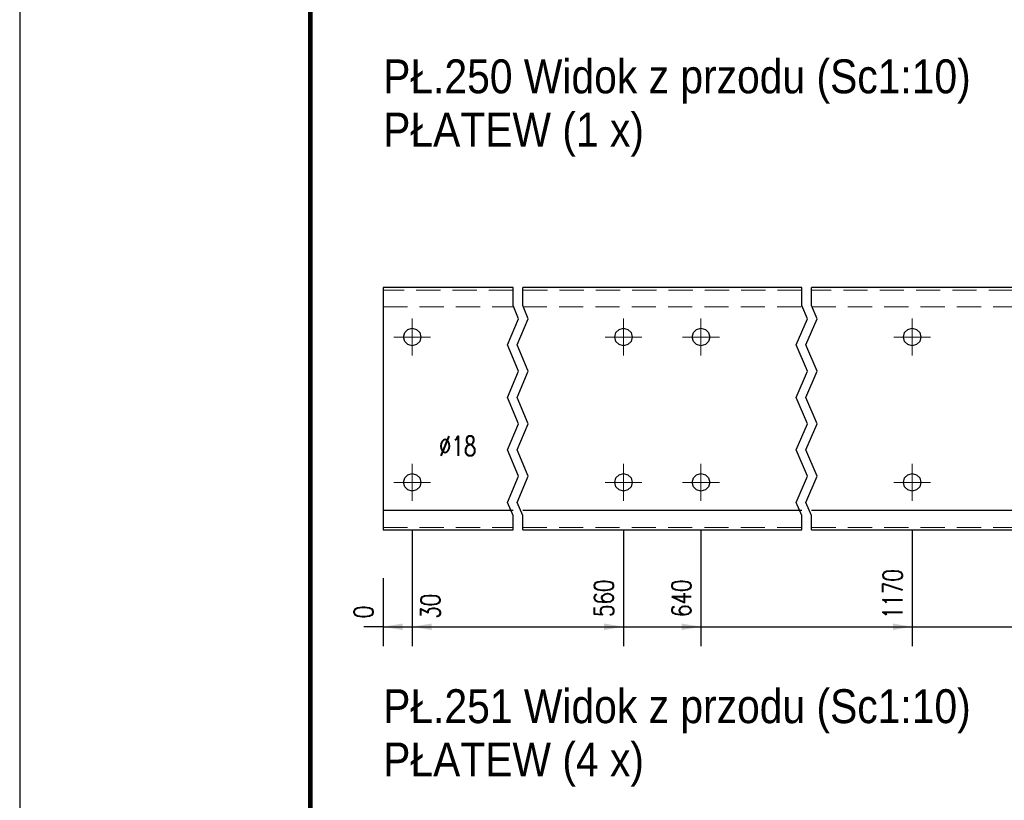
# Model space of a CAD drawing. Header units: millimetres. Extents: x -136 to 717, y 10101 to 10771.
# Tile 5 of 39: x -130 to -28, y 10349 to 10429. Entities that reach past the tile are written whole.
import ezdxf

# ---------------------------------------------------------------- set-up
doc = ezdxf.new("R2010")
doc.units = ezdxf.units.MM
doc.header["$LTSCALE"] = 10
doc.linetypes.add('HIDDEN', pattern=[0.375, 0.25, -0.125])
doc.linetypes.add('MITTE', pattern=[2, 1.25, -0.25, 0.25, -0.25])
doc.layers.get('Defpoints').update_dxf_attribs({"color": 1})
doc.layers.add('_FORMATKA', color=8, linetype='Continuous', plot=False)
for name, color, linetype, lineweight in [('_RAMKA', 7, 'Continuous', 35), ('PS_Bolt', 4, 'Continuous', 13), ('PS_DIM', 4, 'Continuous', 13), ('PS_Hidden', 2, 'HIDDEN', 9), ('PS_Mid', 5, 'MITTE', 15), ('PS_Shape', 161, 'Continuous', 30), ('PS_SOLID', 7, 'Continuous', 30), ('PS_TEXT', 3, 'Continuous', 18)]:
    doc.layers.add(name, color=color, linetype=linetype, lineweight=lineweight)
doc.styles.add('gil', font='txt', dxfattribs={"width": 0.9})
doc.styles.add('simplex', font='simplex.shx', dxfattribs={"width": 0.75})
doc.dimstyles.new('1_10_GŁ_DS1-LS10', dxfattribs={"dimtxt": 2, "dimasz": 2, "dimexe": 2, "dimexo": 5, "dimgap": 1, "dimtad": 1, "dimjust": 4, "dimdec": 0, "dimlfac": 10, "dimtxsty": 'simplex', "dimblk1": 'NONE', "dimsah": 1, "dimcen": 2, "dimclrd": 256, "dimclre": 256, "dimclrt": 3, "dimadec": 1, "dimazin": 0, "dimtfac": 1, "dimtdec": 0, "dimtmove": 2, "dimatfit": 3, "dimfxl": 1, "dimarcsym": 0})

# ---------------------------------------------------------------- blocks, each defined once
blk = doc.blocks.new('*D92')
at = {"layer": 'Defpoints', "color": 0, "transparency": 16777216}
for p in [(-92.04, 10376.77), (-92.04, 10376.77), (-92.04, 10366.77)]:
    blk.add_point(p, dxfattribs=at)
at = {"layer": 'PS_DIM', "lineweight": -2, "transparency": 16777216}
for p, q in [((-92.04, 10371.77), (-92.04, 10364.77)), ((-92.04, 10371.77), (-92.04, 10364.77)), ((-92.04, 10366.77), (-94.04, 10366.77)), ((-92.04, 10366.77), (-92.04, 10366.77)), ((-90.04, 10366.77), (-88.04, 10366.77))]:
    blk.add_line(p, q, dxfattribs=at)
at = {"layer": 'PS_DIM', "transparency": 16777216}
blk.add_solid([(-90.04, 10367.1), (-90.04, 10366.43), (-92.04, 10366.77)], dxfattribs=at)
at = {"layer": 'PS_DIM', "color": 3, "transparency": 16777216, "insert": (-94.06, 10368.29), "char_height": 2, "attachment_point": 5, "rotation": 90, "style": 'simplex'}
blk.add_mtext('0', dxfattribs=at)
blk = doc.blocks.new('_None')
blk = doc.blocks.new('*D93')
at = {"layer": 'Defpoints', "color": 0, "transparency": 16777216}
for p in [(-89.04, 10381.67), (-92.04, 10376.77), (-89.04, 10366.77)]:
    blk.add_point(p, dxfattribs=at)
at = {"layer": 'PS_DIM', "lineweight": -2, "transparency": 16777216}
for p, q in [((-89.04, 10376.67), (-89.04, 10364.77)), ((-92.04, 10371.77), (-92.04, 10364.77)), ((-92.04, 10366.77), (-94.04, 10366.77)), ((-92.04, 10366.77), (-89.04, 10366.77)), ((-87.04, 10366.77), (-85.04, 10366.77))]:
    blk.add_line(p, q, dxfattribs=at)
at = {"layer": 'PS_DIM', "transparency": 16777216}
blk.add_solid([(-87.04, 10367.1), (-87.04, 10366.43), (-89.04, 10366.77)], dxfattribs=at)
at = {"layer": 'PS_DIM', "color": 3, "transparency": 16777216, "insert": (-87.17, 10368.88), "char_height": 2, "attachment_point": 5, "rotation": 90, "style": 'simplex'}
blk.add_mtext('30', dxfattribs=at)
blk = doc.blocks.new('*D94')
at = {"layer": 'Defpoints', "color": 0, "transparency": 16777216}
for p in [(-67.24, 10381.67), (-92.04, 10376.77), (-67.24, 10366.77)]:
    blk.add_point(p, dxfattribs=at)
at = {"layer": 'PS_DIM', "lineweight": -2, "transparency": 16777216}
for p, q in [((-67.24, 10376.67), (-67.24, 10364.77)), ((-92.04, 10371.77), (-92.04, 10364.77)), ((-92.04, 10366.77), (-69.24, 10366.77))]:
    blk.add_line(p, q, dxfattribs=at)
at = {"layer": 'PS_DIM', "transparency": 16777216}
blk.add_solid([(-69.24, 10367.1), (-69.24, 10366.43), (-67.24, 10366.77)], dxfattribs=at)
at = {"layer": 'PS_DIM', "color": 3, "transparency": 16777216, "insert": (-69.26, 10369.71), "char_height": 2, "attachment_point": 5, "rotation": 90, "style": 'simplex'}
blk.add_mtext('560', dxfattribs=at)
blk = doc.blocks.new('*D95')
at = {"layer": 'Defpoints', "color": 0, "transparency": 16777216}
for p in [(-59.24, 10381.67), (-92.04, 10376.77), (-59.24, 10366.77)]:
    blk.add_point(p, dxfattribs=at)
at = {"layer": 'PS_DIM', "lineweight": -2, "transparency": 16777216}
for p, q in [((-59.24, 10376.67), (-59.24, 10364.77)), ((-92.04, 10371.77), (-92.04, 10364.77)), ((-92.04, 10366.77), (-61.24, 10366.77))]:
    blk.add_line(p, q, dxfattribs=at)
at = {"layer": 'PS_DIM', "transparency": 16777216}
blk.add_solid([(-61.24, 10367.1), (-61.24, 10366.43), (-59.24, 10366.77)], dxfattribs=at)
at = {"layer": 'PS_DIM', "color": 3, "transparency": 16777216, "insert": (-61.26, 10369.71), "char_height": 2, "attachment_point": 5, "rotation": 90, "style": 'simplex'}
blk.add_mtext('640', dxfattribs=at)
blk = doc.blocks.new('*D96')
at = {"layer": 'Defpoints', "color": 0, "transparency": 16777216}
for p in [(-37.44, 10381.67), (-92.04, 10376.77), (-37.44, 10366.77)]:
    blk.add_point(p, dxfattribs=at)
at = {"layer": 'PS_DIM', "lineweight": -2, "transparency": 16777216}
for p, q in [((-37.44, 10376.67), (-37.44, 10364.77)), ((-92.04, 10371.77), (-92.04, 10364.77)), ((-92.04, 10366.77), (-39.44, 10366.77))]:
    blk.add_line(p, q, dxfattribs=at)
at = {"layer": 'PS_DIM', "transparency": 16777216}
blk.add_solid([(-39.44, 10367.1), (-39.44, 10366.43), (-37.44, 10366.77)], dxfattribs=at)
at = {"layer": 'PS_DIM', "color": 3, "transparency": 16777216, "insert": (-39.46, 10370.14), "char_height": 2, "attachment_point": 5, "rotation": 90, "style": 'simplex'}
blk.add_mtext('1170', dxfattribs=at)
blk = doc.blocks.new('*D97')
at = {"layer": 'Defpoints', "color": 0, "transparency": 16777216}
for p in [(-15.64, 10381.67), (-92.04, 10376.77), (-15.64, 10366.77)]:
    blk.add_point(p, dxfattribs=at)
at = {"layer": 'PS_DIM', "lineweight": -2, "transparency": 16777216}
for p, q in [((-15.64, 10376.67), (-15.64, 10364.77)), ((-92.04, 10371.77), (-92.04, 10364.77)), ((-92.04, 10366.77), (-17.64, 10366.77))]:
    blk.add_line(p, q, dxfattribs=at)
at = {"layer": 'PS_DIM', "transparency": 16777216}
blk.add_solid([(-17.64, 10367.1), (-17.64, 10366.43), (-15.64, 10366.77)], dxfattribs=at)
at = {"layer": 'PS_DIM', "color": 3, "transparency": 16777216, "insert": (-17.66, 10370.43), "char_height": 2, "attachment_point": 5, "rotation": 90, "style": 'simplex'}
blk.add_mtext('3350', dxfattribs=at)
blk = doc.blocks.new('*D98')
at = {"layer": 'Defpoints', "color": 0, "transparency": 16777216}
for p in [(6.16, 10381.67), (-92.04, 10376.77), (6.16, 10366.77)]:
    blk.add_point(p, dxfattribs=at)
at = {"layer": 'PS_DIM', "lineweight": -2, "transparency": 16777216}
for p, q in [((6.16, 10376.67), (6.16, 10364.77)), ((-92.04, 10371.77), (-92.04, 10364.77)), ((-92.04, 10366.77), (4.16, 10366.77))]:
    blk.add_line(p, q, dxfattribs=at)
at = {"layer": 'PS_DIM', "transparency": 16777216}
blk.add_solid([(4.16, 10367.1), (4.16, 10366.43), (6.16, 10366.77)], dxfattribs=at)
at = {"layer": 'PS_DIM', "color": 3, "transparency": 16777216, "insert": (4.14, 10370.43), "char_height": 2, "attachment_point": 5, "rotation": 90, "style": 'simplex'}
blk.add_mtext('5250', dxfattribs=at)
blk = doc.blocks.new('*D99')
at = {"layer": 'Defpoints', "color": 0, "transparency": 16777216}
for p in [(27.96, 10396.67), (-92.04, 10376.77), (27.96, 10366.77)]:
    blk.add_point(p, dxfattribs=at)
at = {"layer": 'PS_DIM', "lineweight": -2, "transparency": 16777216}
for p, q in [((27.96, 10391.67), (27.96, 10364.77)), ((-92.04, 10371.77), (-92.04, 10364.77)), ((-92.04, 10366.77), (25.96, 10366.77))]:
    blk.add_line(p, q, dxfattribs=at)
at = {"layer": 'PS_DIM', "transparency": 16777216}
blk.add_solid([(25.96, 10367.1), (25.96, 10366.43), (27.96, 10366.77)], dxfattribs=at)
at = {"layer": 'PS_DIM', "color": 3, "transparency": 16777216, "insert": (25.94, 10370.43), "char_height": 2, "attachment_point": 5, "rotation": 90, "style": 'simplex'}
blk.add_mtext('5600', dxfattribs=at)
blk = doc.blocks.new('*D100')
at = {"layer": 'Defpoints', "color": 0, "transparency": 16777216}
for p in [(49.76, 10381.67), (-92.04, 10376.77), (49.76, 10366.77)]:
    blk.add_point(p, dxfattribs=at)
at = {"layer": 'PS_DIM', "lineweight": -2, "transparency": 16777216}
for p, q in [((49.76, 10376.67), (49.76, 10364.77)), ((-92.04, 10371.77), (-92.04, 10364.77)), ((-92.04, 10366.77), (47.76, 10366.77))]:
    blk.add_line(p, q, dxfattribs=at)
at = {"layer": 'PS_DIM', "transparency": 16777216}
blk.add_solid([(47.76, 10367.1), (47.76, 10366.43), (49.76, 10366.77)], dxfattribs=at)
at = {"layer": 'PS_DIM', "color": 3, "transparency": 16777216, "insert": (47.74, 10370.43), "char_height": 2, "attachment_point": 5, "rotation": 90, "style": 'simplex'}
blk.add_mtext('6060', dxfattribs=at)
blk = doc.blocks.new('*D101')
at = {"layer": 'Defpoints', "color": 0, "transparency": 16777216}
for p in [(57.76, 10381.67), (-92.04, 10376.77), (57.76, 10366.77)]:
    blk.add_point(p, dxfattribs=at)
at = {"layer": 'PS_DIM', "lineweight": -2, "transparency": 16777216}
for p, q in [((57.76, 10376.67), (57.76, 10364.77)), ((-92.04, 10371.77), (-92.04, 10364.77)), ((-92.04, 10366.77), (55.76, 10366.77))]:
    blk.add_line(p, q, dxfattribs=at)
at = {"layer": 'PS_DIM', "transparency": 16777216}
blk.add_solid([(55.76, 10367.1), (55.76, 10366.43), (57.76, 10366.77)], dxfattribs=at)
at = {"layer": 'PS_DIM', "color": 3, "transparency": 16777216, "insert": (55.74, 10370.29), "char_height": 2, "attachment_point": 5, "rotation": 90, "style": 'simplex'}
blk.add_mtext('6140', dxfattribs=at)
blk = doc.blocks.new('*D102')
at = {"layer": 'Defpoints', "color": 0, "transparency": 16777216}
for p in [(79.56, 10396.67), (-92.04, 10376.77), (79.56, 10366.77)]:
    blk.add_point(p, dxfattribs=at)
at = {"layer": 'PS_DIM', "lineweight": -2, "transparency": 16777216}
for p, q in [((79.56, 10391.67), (79.56, 10364.77)), ((-92.04, 10371.77), (-92.04, 10364.77)), ((-92.04, 10366.77), (77.56, 10366.77))]:
    blk.add_line(p, q, dxfattribs=at)
at = {"layer": 'PS_DIM', "transparency": 16777216}
blk.add_solid([(77.56, 10367.1), (77.56, 10366.43), (79.56, 10366.77)], dxfattribs=at)
at = {"layer": 'PS_DIM', "color": 3, "transparency": 16777216, "insert": (77.54, 10370.43), "char_height": 2, "attachment_point": 5, "rotation": 90, "style": 'simplex'}
blk.add_mtext('6600', dxfattribs=at)
blk = doc.blocks.new('*D103')
at = {"layer": 'Defpoints', "color": 0, "transparency": 16777216}
for p in [(98.56, 10381.67), (-92.04, 10376.77), (98.56, 10366.77)]:
    blk.add_point(p, dxfattribs=at)
at = {"layer": 'PS_DIM', "lineweight": -2, "transparency": 16777216}
for p, q in [((98.56, 10376.67), (98.56, 10364.77)), ((-92.04, 10371.77), (-92.04, 10364.77)), ((-92.04, 10366.77), (96.56, 10366.77))]:
    blk.add_line(p, q, dxfattribs=at)
at = {"layer": 'PS_DIM', "transparency": 16777216}
blk.add_solid([(96.56, 10367.1), (96.56, 10366.43), (98.56, 10366.77)], dxfattribs=at)
at = {"layer": 'PS_DIM', "color": 3, "transparency": 16777216, "insert": (96.54, 10370.43), "char_height": 2, "attachment_point": 5, "rotation": 90, "style": 'simplex'}
blk.add_mtext('6790', dxfattribs=at)
blk = doc.blocks.new('*D104')
at = {"layer": 'Defpoints', "color": 0, "transparency": 16777216}
for p in [(-92.04, 10376.77), (101.56, 10376.77), (101.56, 10366.77)]:
    blk.add_point(p, dxfattribs=at)
at = {"layer": 'PS_DIM', "lineweight": -2, "transparency": 16777216}
for p, q in [((-92.04, 10371.77), (-92.04, 10364.77)), ((101.56, 10371.77), (101.56, 10364.77)), ((-92.04, 10366.77), (99.56, 10366.77))]:
    blk.add_line(p, q, dxfattribs=at)
at = {"layer": 'PS_DIM', "transparency": 16777216}
blk.add_solid([(99.56, 10367.1), (99.56, 10366.43), (101.56, 10366.77)], dxfattribs=at)
at = {"layer": 'PS_DIM', "color": 3, "transparency": 16777216, "insert": (100.14, 10370.51), "char_height": 2, "attachment_point": 5, "rotation": 90, "style": 'simplex'}
blk.add_mtext('6820', dxfattribs=at)
blk = doc.blocks.new('*U334')
at = {"layer": '_FORMATKA', "lineweight": -3}
blk.add_lwpolyline([(-841, 0), (0, 0), (0, 594), (-841, 594)], close=True, dxfattribs=at)
at = {"layer": '_RAMKA', "lineweight": -3, "const_width": 0.5}
blk.add_lwpolyline([(-811, 10), (-10, 10), (-10, 584), (-811, 584)], close=True, dxfattribs=at)
blk = doc.blocks.new('*X413')
at = {"color": 3, "style": 'gil', "width": 0.9}
for s, p in [('PŁ.250 Widok z przodu (Sc1:10)', (-92.04, 10421.82)), ('PŁATEW (1 x)', (-92.04, 10416.32))]:
    blk.add_text(s, height=3.5, dxfattribs=at).set_placement(p)
blk = doc.blocks.new('*X425')
at = {"color": 3, "linetype": 'Continuous'}
blk.add_line((-37.44, 10381.67), (-37.44, 10381.67), dxfattribs=at)
blk.add_line((-37.44, 10381.67), (-37.44, 10381.67), dxfattribs=at)
blk.add_line((-37.44, 10381.67), (-37.44, 10381.67), dxfattribs=at)
blk.add_line((-37.44, 10381.67), (-37.44, 10381.67), dxfattribs=at)
blk.add_line((-37.44, 10381.67), (-37.44, 10381.67), dxfattribs=at)
blk = doc.blocks.new('*X426')
at = {"color": 3, "linetype": 'Continuous'}
blk.add_line((-37.44, 10396.67), (-37.44, 10396.67), dxfattribs=at)
blk.add_line((-37.44, 10396.67), (-37.44, 10396.67), dxfattribs=at)
blk.add_line((-37.44, 10396.67), (-37.44, 10396.67), dxfattribs=at)
blk.add_line((-37.44, 10396.67), (-37.44, 10396.67), dxfattribs=at)
blk.add_line((-37.44, 10396.67), (-37.44, 10396.67), dxfattribs=at)
blk = doc.blocks.new('*X427')
at = {"color": 1}
for p, q in [((-78.64, 10399.91), (-78.64, 10401.77)), ((-77.64, 10399.91), (-77.64, 10401.77)), ((-48.84, 10399.91), (-48.84, 10401.77)), ((-47.84, 10399.91), (-47.84, 10401.77)), ((-78.06, 10398.55), (-78.64, 10399.91)), ((-77.06, 10398.55), (-77.64, 10399.91)), ((-48.26, 10398.55), (-48.84, 10399.91)), ((-47.26, 10398.55), (-47.84, 10399.91)), ((-79.21, 10395.85), (-78.06, 10398.55)), ((-78.21, 10395.85), (-77.06, 10398.55)), ((-49.41, 10395.85), (-48.26, 10398.55)), ((-48.41, 10395.85), (-47.26, 10398.55)), ((-78.06, 10393.14), (-79.21, 10395.85)), ((-77.06, 10393.14), (-78.21, 10395.85)), ((-48.26, 10393.14), (-49.41, 10395.85)), ((-47.26, 10393.14), (-48.41, 10395.85)), ((-79.21, 10390.43), (-78.06, 10393.14)), ((-78.21, 10390.43), (-77.06, 10393.14)), ((-49.41, 10390.43), (-48.26, 10393.14)), ((-48.41, 10390.43), (-47.26, 10393.14)), ((-78.06, 10387.72), (-79.21, 10390.43)), ((-77.06, 10387.72), (-78.21, 10390.43)), ((-48.26, 10387.72), (-49.41, 10390.43)), ((-47.26, 10387.72), (-48.41, 10390.43)), ((-79.21, 10385.01), (-78.06, 10387.72)), ((-78.21, 10385.01), (-77.06, 10387.72)), ((-49.41, 10385.01), (-48.26, 10387.72)), ((-48.41, 10385.01), (-47.26, 10387.72)), ((-78.06, 10382.3), (-79.21, 10385.01)), ((-77.06, 10382.3), (-78.21, 10385.01)), ((-48.26, 10382.3), (-49.41, 10385.01)), ((-47.26, 10382.3), (-48.41, 10385.01)), ((-79.21, 10379.59), (-78.06, 10382.3)), ((-78.21, 10379.59), (-77.06, 10382.3)), ((-49.41, 10379.59), (-48.26, 10382.3)), ((-48.41, 10379.59), (-47.26, 10382.3)), ((-78.64, 10378.24), (-79.21, 10379.59)), ((-77.64, 10378.24), (-78.21, 10379.59)), ((-48.84, 10378.24), (-49.41, 10379.59)), ((-47.84, 10378.24), (-48.41, 10379.59)), ((-78.64, 10376.77), (-78.64, 10378.24)), ((-77.64, 10376.77), (-77.64, 10378.24)), ((-48.84, 10376.77), (-48.84, 10378.24)), ((-47.84, 10376.77), (-47.84, 10378.24))]:
    blk.add_line(p, q, dxfattribs=at)
at = {"layer": 'PS_Hidden', "color": 2, "linetype": 'HIDDEN'}
for p, q in [((-78.64, 10401.52), (-92.04, 10401.52)), ((-48.84, 10401.52), (-77.64, 10401.52)), ((-27.04, 10401.52), (-47.84, 10401.52)), ((-92.04, 10399.77), (-78.64, 10399.77)), ((-77.64, 10399.77), (-48.84, 10399.77)), ((-47.84, 10399.77), (-27.04, 10399.77)), ((-92.04, 10377.02), (-78.64, 10377.02)), ((-77.64, 10377.02), (-48.84, 10377.02)), ((-47.84, 10377.02), (-27.04, 10377.02))]:
    blk.add_line(p, q, dxfattribs=at)
at = {"layer": 'PS_Mid', "color": 5, "linetype": 'MITTE'}
for p, q in [((-89.04, 10398.57), (-89.04, 10394.77)), ((-67.24, 10398.57), (-67.24, 10394.77)), ((-59.24, 10398.57), (-59.24, 10394.77)), ((-37.44, 10398.57), (-37.44, 10394.77)), ((-87.14, 10396.67), (-90.94, 10396.67)), ((-65.34, 10396.67), (-69.14, 10396.67)), ((-57.34, 10396.67), (-61.14, 10396.67)), ((-35.54, 10396.67), (-39.34, 10396.67)), ((-89.04, 10383.57), (-89.04, 10379.77)), ((-67.24, 10383.57), (-67.24, 10379.77)), ((-59.24, 10383.57), (-59.24, 10379.77)), ((-37.44, 10383.57), (-37.44, 10379.77)), ((-87.14, 10381.67), (-90.94, 10381.67)), ((-65.34, 10381.67), (-69.14, 10381.67)), ((-57.34, 10381.67), (-61.14, 10381.67)), ((-35.54, 10381.67), (-39.34, 10381.67))]:
    blk.add_line(p, q, dxfattribs=at)
at = {"layer": 'PS_SOLID', "color": 7, "linetype": 'Continuous'}
for p, q in [((-89.04, 10401.77), (-92.04, 10401.77)), ((-92.04, 10401.77), (-92.04, 10378.77)), ((-78.64, 10401.77), (-89.04, 10401.77)), ((-67.24, 10401.77), (-77.64, 10401.77)), ((-59.24, 10401.77), (-67.24, 10401.77)), ((-48.84, 10401.77), (-59.24, 10401.77)), ((-37.44, 10401.77), (-47.84, 10401.77)), ((-27.04, 10401.77), (-37.44, 10401.77)), ((-89.49, 10397.45), (-89.04, 10397.57)), ((-89.04, 10397.57), (-88.59, 10397.45)), ((-67.69, 10397.45), (-67.24, 10397.57)), ((-67.24, 10397.57), (-66.79, 10397.45)), ((-59.69, 10397.45), (-59.24, 10397.57)), ((-59.24, 10397.57), (-58.79, 10397.45)), ((-37.89, 10397.45), (-37.44, 10397.57)), ((-37.44, 10397.57), (-36.99, 10397.45)), ((-89.94, 10396.67), (-89.82, 10397.12)), ((-89.82, 10396.22), (-89.94, 10396.67)), ((-89.82, 10397.12), (-89.49, 10397.45)), ((-88.59, 10397.45), (-88.26, 10397.12)), ((-88.26, 10397.12), (-88.14, 10396.67)), ((-88.14, 10396.67), (-88.26, 10396.22)), ((-68.14, 10396.67), (-68.02, 10397.12)), ((-68.02, 10396.22), (-68.14, 10396.67)), ((-68.02, 10397.12), (-67.69, 10397.45)), ((-66.79, 10397.45), (-66.46, 10397.12)), ((-66.46, 10397.12), (-66.34, 10396.67)), ((-66.34, 10396.67), (-66.46, 10396.22)), ((-60.14, 10396.67), (-60.02, 10397.12)), ((-60.02, 10396.22), (-60.14, 10396.67)), ((-60.02, 10397.12), (-59.69, 10397.45)), ((-58.79, 10397.45), (-58.46, 10397.12)), ((-58.46, 10397.12), (-58.34, 10396.67)), ((-58.34, 10396.67), (-58.46, 10396.22)), ((-38.34, 10396.67), (-38.22, 10397.12)), ((-38.22, 10396.22), (-38.34, 10396.67)), ((-38.22, 10397.12), (-37.89, 10397.45)), ((-36.99, 10397.45), (-36.66, 10397.12)), ((-36.66, 10397.12), (-36.54, 10396.67)), ((-36.54, 10396.67), (-36.66, 10396.22)), ((-89.49, 10395.89), (-89.82, 10396.22)), ((-89.04, 10395.77), (-89.49, 10395.89)), ((-88.59, 10395.89), (-89.04, 10395.77)), ((-88.26, 10396.22), (-88.59, 10395.89)), ((-67.69, 10395.89), (-68.02, 10396.22)), ((-67.24, 10395.77), (-67.69, 10395.89)), ((-66.79, 10395.89), (-67.24, 10395.77)), ((-66.46, 10396.22), (-66.79, 10395.89)), ((-59.69, 10395.89), (-60.02, 10396.22)), ((-59.24, 10395.77), (-59.69, 10395.89)), ((-58.79, 10395.89), (-59.24, 10395.77)), ((-58.46, 10396.22), (-58.79, 10395.89)), ((-37.89, 10395.89), (-38.22, 10396.22)), ((-37.44, 10395.77), (-37.89, 10395.89)), ((-36.99, 10395.89), (-37.44, 10395.77)), ((-36.66, 10396.22), (-36.99, 10395.89)), ((-89.82, 10382.12), (-89.49, 10382.45)), ((-89.49, 10382.45), (-89.04, 10382.57)), ((-89.04, 10382.57), (-88.59, 10382.45)), ((-88.59, 10382.45), (-88.26, 10382.12)), ((-68.02, 10382.12), (-67.69, 10382.45)), ((-67.69, 10382.45), (-67.24, 10382.57)), ((-67.24, 10382.57), (-66.79, 10382.45)), ((-66.79, 10382.45), (-66.46, 10382.12)), ((-60.02, 10382.12), (-59.69, 10382.45)), ((-59.69, 10382.45), (-59.24, 10382.57)), ((-59.24, 10382.57), (-58.79, 10382.45)), ((-58.79, 10382.45), (-58.46, 10382.12)), ((-38.22, 10382.12), (-37.89, 10382.45)), ((-37.89, 10382.45), (-37.44, 10382.57)), ((-37.44, 10382.57), (-36.99, 10382.45)), ((-36.99, 10382.45), (-36.66, 10382.12)), ((-89.94, 10381.67), (-89.82, 10382.12)), ((-89.82, 10381.22), (-89.94, 10381.67)), ((-88.26, 10382.12), (-88.14, 10381.67)), ((-88.14, 10381.67), (-88.26, 10381.22)), ((-68.14, 10381.67), (-68.02, 10382.12)), ((-68.02, 10381.22), (-68.14, 10381.67)), ((-66.46, 10382.12), (-66.34, 10381.67)), ((-66.34, 10381.67), (-66.46, 10381.22)), ((-60.14, 10381.67), (-60.02, 10382.12)), ((-60.02, 10381.22), (-60.14, 10381.67)), ((-58.46, 10382.12), (-58.34, 10381.67)), ((-58.34, 10381.67), (-58.46, 10381.22)), ((-38.34, 10381.67), (-38.22, 10382.12)), ((-38.22, 10381.22), (-38.34, 10381.67)), ((-36.66, 10382.12), (-36.54, 10381.67)), ((-36.54, 10381.67), (-36.66, 10381.22)), ((-89.49, 10380.89), (-89.82, 10381.22)), ((-89.04, 10380.77), (-89.49, 10380.89)), ((-88.59, 10380.89), (-89.04, 10380.77)), ((-88.26, 10381.22), (-88.59, 10380.89)), ((-67.69, 10380.89), (-68.02, 10381.22)), ((-67.24, 10380.77), (-67.69, 10380.89)), ((-66.79, 10380.89), (-67.24, 10380.77)), ((-66.46, 10381.22), (-66.79, 10380.89)), ((-59.69, 10380.89), (-60.02, 10381.22)), ((-59.24, 10380.77), (-59.69, 10380.89)), ((-58.79, 10380.89), (-59.24, 10380.77)), ((-58.46, 10381.22), (-58.79, 10380.89)), ((-37.89, 10380.89), (-38.22, 10381.22)), ((-37.44, 10380.77), (-37.89, 10380.89)), ((-36.99, 10380.89), (-37.44, 10380.77)), ((-36.66, 10381.22), (-36.99, 10380.89)), ((-78.64, 10378.77), (-92.04, 10378.77)), ((-92.04, 10378.77), (-92.04, 10376.77)), ((-48.84, 10378.77), (-77.64, 10378.77)), ((-27.04, 10378.77), (-47.84, 10378.77)), ((-92.04, 10376.77), (-78.64, 10376.77)), ((-77.64, 10376.77), (-48.84, 10376.77)), ((-47.84, 10376.77), (-27.04, 10376.77))]:
    blk.add_line(p, q, dxfattribs=at)
blk = doc.blocks.new('*X430')
at = {"color": 3, "linetype": 'Continuous'}
blk.add_line((-89.04, 10381.67), (-89.04, 10381.67), dxfattribs=at)
blk.add_line((-89.04, 10381.67), (-89.04, 10381.67), dxfattribs=at)
blk.add_line((-89.04, 10381.67), (-89.04, 10381.67), dxfattribs=at)
blk.add_line((-89.04, 10381.67), (-89.04, 10381.67), dxfattribs=at)
blk.add_line((-89.04, 10381.67), (-89.04, 10381.67), dxfattribs=at)
blk = doc.blocks.new('*X432')
at = {"color": 3, "linetype": 'Continuous'}
blk.add_line((-89.04, 10396.67), (-89.04, 10396.67), dxfattribs=at)
blk.add_line((-89.04, 10396.67), (-89.04, 10396.67), dxfattribs=at)
blk.add_line((-89.04, 10396.67), (-89.04, 10396.67), dxfattribs=at)
blk.add_line((-89.04, 10396.67), (-89.04, 10396.67), dxfattribs=at)
blk.add_line((-89.04, 10396.67), (-89.04, 10396.67), dxfattribs=at)
blk = doc.blocks.new('*X433')
at = {"color": 3, "style": 'gil', "width": 0.9}
for s, p in [('PŁ.251 Widok z przodu (Sc1:10)', (-92.04, 10356.82)), ('PŁATEW (4 x)', (-92.04, 10351.32))]:
    blk.add_text(s, height=3.5, dxfattribs=at).set_placement(p)

msp = doc.modelspace()

# ---------------------------------------------------------------- block references
at = {"layer": 'PS_Bolt', "color": 3}
for name in ['*X432', '*X426', '*X430', '*X425']:
    msp.add_blockref(name, (0, 0), dxfattribs=at)
at = {"layer": 'PS_DIM'}
msp.add_blockref('*U334', (711.45, 10100.91), dxfattribs=at)
at = {"layer": 'PS_Shape', "color": 2}
msp.add_blockref('*X427', (0, 0), dxfattribs=at)
at = {"layer": 'PS_TEXT'}
for name in ['*X413', '*X433']:
    msp.add_blockref(name, (0, 0), dxfattribs=at)

# ---------------------------------------------------------------- texts
at = {"layer": 'PS_DIM', "insert": (-86.28, 10384.42), "char_height": 2, "attachment_point": 7, "style": 'simplex'}
msp.add_mtext('\\A1;%%c18', dxfattribs=at)

# ---------------------------------------------------------------- dimensions: what is measured, and where the dimension line sits
at = {"layer": 'PS_DIM'}
for base, p2, text, picture, middle in [((27.96, 10366.77), (27.96, 10396.67), '5600', '*D99', (25.94, 10370.43)), ((79.56, 10366.77), (79.56, 10396.67), '6600', '*D102', (77.54, 10370.43)), ((-67.24, 10366.77), (-67.24, 10381.67), '560', '*D94', (-69.26, 10369.71)), ((-59.24, 10366.77), (-59.24, 10381.67), '640', '*D95', (-61.26, 10369.71)), ((-37.44, 10366.77), (-37.44, 10381.67), '1170', '*D96', (-39.46, 10370.14)), ((-15.64, 10366.77), (-15.64, 10381.67), '3350', '*D97', (-17.66, 10370.43)), ((6.16, 10366.77), (6.16, 10381.67), '5250', '*D98', (4.14, 10370.43)), ((49.76, 10366.77), (49.76, 10381.67), '6060', '*D100', (47.74, 10370.43)), ((57.76, 10366.77), (57.76, 10381.67), '6140', '*D101', (55.74, 10370.29)), ((98.56, 10366.77), (98.56, 10381.67), '6790', '*D103', (96.54, 10370.43)), ((101.56, 10366.77), (101.56, 10376.77), '6820', '*D104', (100.14, 10370.51))]:
    dim = msp.add_linear_dim(base=base, p1=(-92.04, 10376.77), p2=p2, text=text, dimstyle='1_10_GŁ_DS1-LS10', dxfattribs=at)
    dim.commit()
    dim.dimension.update_dxf_attribs({"geometry": picture, "text_midpoint": middle, "dimtype": 128, "text_rotation": 90})
for base, p1, p2, picture, middle in [((-89.04, 10366.77), (-92.04, 10376.77), (-89.04, 10381.67), '*D93', (-87.17, 10368.88)), ((-92.0356, 10366.7661), (-92.0357, 10376.7661), (-92.0356, 10376.7661), '*D92', (-94.0556, 10368.2861))]:
    dim = msp.add_linear_dim(base=base, p1=p1, p2=p2, dimstyle='1_10_GŁ_DS1-LS10', dxfattribs=at)
    dim.commit()
    dim.dimension.update_dxf_attribs({"geometry": picture, "text_midpoint": middle, "dimtype": 128, "text_rotation": 90})

doc.saveas('drawing.dxf')
